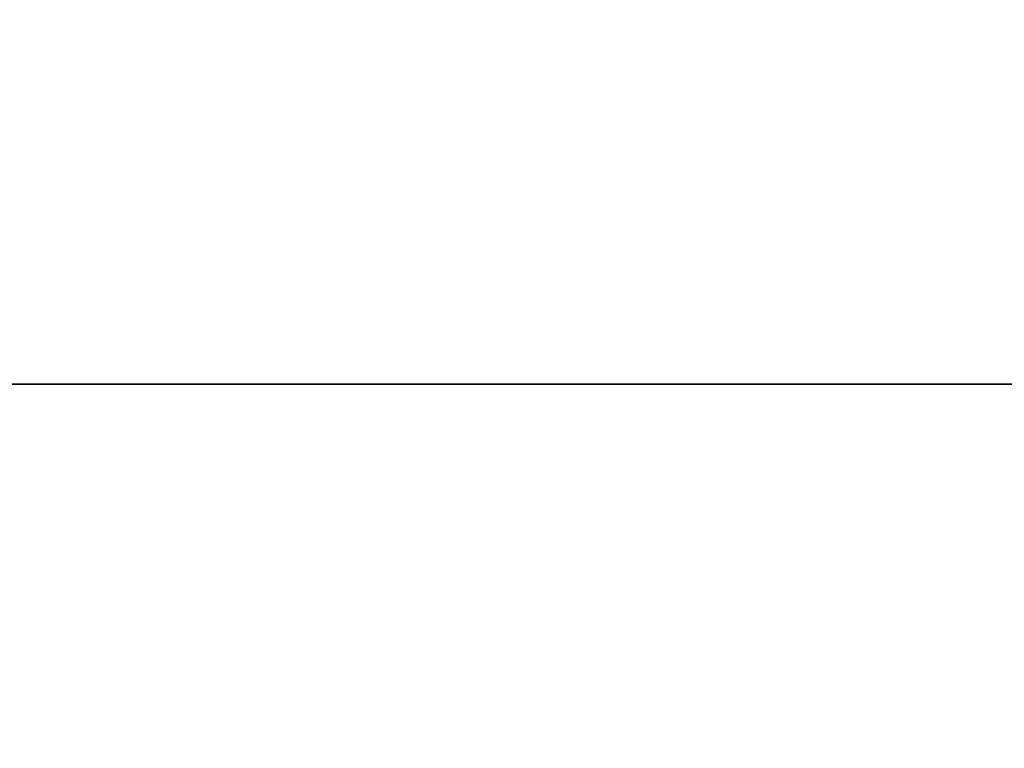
# Model space of a CAD drawing. Header units: millimetres. Extents: x -104 to 128, y -124 to 124.
# Tile 247 of 256: x 50 to 84, y -13 to 13. Entities that reach past the tile are written whole.
import ezdxf

# ---------------------------------------------------------------- set-up
doc = ezdxf.new("R2010")
doc.units = ezdxf.units.MM
doc.header["$MEASUREMENT"] = 0
doc.layers.add('Predefinito', color=5, linetype='Continuous')

msp = doc.modelspace()

# ---------------------------------------------------------------- linework, layer by layer
at = {"layer": 'Predefinito', "extrusion": (0, 1, 0)}
for points in [[(0.198, 0), (0.183, 1520.521), (0.138, 1521.752), (0.062, 1522.982), (-0.044, 1524.21), (-0.179, 1525.434), (-0.345, 1526.655), (-0.541, 1527.871), (-0.766, 1529.082), (-1.022, 1530.288), (-1.306, 1531.486), (-1.62, 1532.678), (-1.963, 1533.861), (-2.335, 1535.036), (-2.736, 1536.201), (-3.165, 1537.355), (-3.623, 1538.499), (-4.108, 1539.632), (-4.621, 1540.752), (-5.162, 1541.859), (-5.729, 1542.953), (-6.323, 1544.032), (-6.944, 1545.096), (-7.59, 1546.145), (-8.262, 1547.178), (-8.959, 1548.194), (-9.68, 1549.192), (-10.426, 1550.173), (-11.196, 1551.135), (-11.99, 1552.077), (-12.806, 1553), (-13.857, 1554.125), (-119.361, 1659.641)], [(-128.2, 1650.802), (-22.697, 1545.284), (-22.068, 1544.606), (-21.455, 1543.913), (-20.859, 1543.205), (-20.281, 1542.482), (-19.721, 1541.746), (-19.179, 1540.996), (-18.655, 1540.233), (-18.151, 1539.458), (-17.665, 1538.67), (-17.199, 1537.871), (-16.753, 1537.06), (-16.327, 1536.239), (-15.921, 1535.407), (-15.536, 1534.566), (-15.171, 1533.716), (-14.828, 1532.857), (-14.506, 1531.989), (-14.205, 1531.115), (-13.925, 1530.233), (-13.667, 1529.344), (-13.432, 1528.449), (-13.218, 1527.549), (-13.026, 1526.644), (-12.857, 1525.734), (-12.71, 1524.821), (-12.585, 1523.904), (-12.483, 1522.984), (-12.404, 1522.063), (-12.347, 1521.139), (-12.308, 1519.983), (-12.302, 0)], [(12.698, 0), (12.679, 1520.828), (12.623, 1522.366), (12.528, 1523.902), (12.396, 1525.435), (12.227, 1526.964), (12.02, 1528.489), (11.775, 1530.008), (11.493, 1531.521), (11.175, 1533.027), (10.819, 1534.524), (10.427, 1536.012), (9.998, 1537.49), (9.534, 1538.957), (9.033, 1540.412), (8.497, 1541.854), (7.926, 1543.283), (7.319, 1544.697), (6.678, 1546.096), (6.004, 1547.479), (5.295, 1548.845), (4.553, 1550.193), (3.778, 1551.523), (2.971, 1552.833), (2.132, 1554.123), (1.261, 1555.391), (0.36, 1556.639), (-0.572, 1557.863), (-1.534, 1559.065), (-2.524, 1560.242), (-3.544, 1561.395), (-4.857, 1562.8), (-110.522, 1668.48)], [(0.198, 0), (0.183, 1520.521), (0.138, 1521.752), (0.062, 1522.982), (-0.044, 1524.21), (-0.179, 1525.434), (-0.345, 1526.655), (-0.541, 1527.871), (-0.766, 1529.082), (-1.022, 1530.288), (-1.306, 1531.486), (-1.62, 1532.678), (-1.963, 1533.861), (-2.335, 1535.036), (-2.736, 1536.201), (-3.165, 1537.355), (-3.623, 1538.499), (-4.108, 1539.632), (-4.621, 1540.752), (-5.162, 1541.859), (-5.729, 1542.953), (-6.323, 1544.032), (-6.944, 1545.096), (-7.59, 1546.145), (-8.262, 1547.178), (-8.959, 1548.194), (-9.68, 1549.192), (-10.426, 1550.173), (-11.196, 1551.135), (-11.99, 1552.077), (-12.806, 1553), (-13.857, 1554.125), (-119.361, 1659.641)]]:
    msp.add_lwpolyline(points, dxfattribs=at)
at = {"layer": 'Predefinito', "extrusion": (0.707107, 0, 0.707107)}
for points in [[(0, 1076.643), (0.397, 1076.649), (0.806, 1076.669), (1.227, 1076.703), (1.659, 1076.753), (1.88, 1076.785), (2.104, 1076.821), (2.33, 1076.862), (2.559, 1076.907), (2.79, 1076.958), (3.025, 1077.014), (3.261, 1077.076), (3.5, 1077.143), (3.741, 1077.216), (3.984, 1077.295), (4.229, 1077.38), (4.476, 1077.472), (4.725, 1077.57), (4.974, 1077.675), (5.225, 1077.787), (5.478, 1077.907), (5.73, 1078.033), (5.984, 1078.168), (6.237, 1078.31), (6.491, 1078.46), (6.745, 1078.618), (6.997, 1078.785), (7.249, 1078.959), (7.5, 1079.143), (7.749, 1079.334), (7.996, 1079.535), (8.241, 1079.744), (8.484, 1079.962), (8.723, 1080.189), (8.959, 1080.425), (9.19, 1080.67), (9.418, 1080.923), (9.641, 1081.186), (9.858, 1081.457), (10.07, 1081.737), (10.276, 1082.025), (10.475, 1082.322), (10.667, 1082.627), (10.852, 1082.94), (11.029, 1083.26), (11.198, 1083.588), (11.358, 1083.924), (11.509, 1084.266), (11.651, 1084.614), (11.783, 1084.969), (11.904, 1085.329), (12.015, 1085.695), (12.115, 1086.066), (12.204, 1086.441), (12.282, 1086.819), (12.348, 1087.201), (12.403, 1087.586), (12.445, 1087.973), (12.476, 1088.362), (12.494, 1088.752), (12.5, 1089.143), (12.494, 1089.533), (12.476, 1089.923), (12.445, 1090.312), (12.403, 1090.699), (12.348, 1091.084), (12.282, 1091.466), (12.204, 1091.845), (12.115, 1092.22), (12.015, 1092.59), (11.904, 1092.956), (11.783, 1093.316), (11.651, 1093.671), (11.509, 1094.02), (11.358, 1094.362), (11.198, 1094.697), (11.029, 1095.025), (10.852, 1095.346), (10.667, 1095.658), (10.475, 1095.963), (10.276, 1096.26), (10.07, 1096.548), (9.858, 1096.828), (9.641, 1097.099), (9.418, 1097.362), (9.19, 1097.615), (8.959, 1097.86), (8.723, 1098.096), (8.484, 1098.323), (8.241, 1098.541), (7.996, 1098.75), (7.749, 1098.951), (7.5, 1099.143), (7.249, 1099.326), (6.997, 1099.501), (6.745, 1099.667), (6.491, 1099.825), (6.237, 1099.975), (5.984, 1100.117), (5.73, 1100.252), (5.478, 1100.379), (5.225, 1100.498), (4.974, 1100.61), (4.725, 1100.715), (4.476, 1100.814), (4.229, 1100.905), (3.984, 1100.991), (3.741, 1101.07), (3.5, 1101.143), (3.261, 1101.21), (3.025, 1101.271), (2.79, 1101.327), (2.559, 1101.378), (2.33, 1101.424), (2.104, 1101.464), (1.88, 1101.5), (1.659, 1101.532), (1.227, 1101.582), (0.806, 1101.617), (0.397, 1101.636), (0, 1101.643)], [(0, 1076.643), (0.397, 1076.649), (0.806, 1076.669), (1.227, 1076.703), (1.659, 1076.753), (1.88, 1076.785), (2.104, 1076.821), (2.33, 1076.862), (2.559, 1076.907), (2.79, 1076.958), (3.025, 1077.014), (3.261, 1077.076), (3.5, 1077.143), (3.741, 1077.216), (3.984, 1077.295), (4.229, 1077.38), (4.476, 1077.472), (4.725, 1077.57), (4.974, 1077.675), (5.225, 1077.787), (5.478, 1077.907), (5.73, 1078.033), (5.984, 1078.168), (6.237, 1078.31), (6.491, 1078.46), (6.745, 1078.618), (6.997, 1078.785), (7.249, 1078.959), (7.5, 1079.143), (7.749, 1079.334), (7.996, 1079.535), (8.241, 1079.744), (8.484, 1079.962), (8.723, 1080.189), (8.959, 1080.425), (9.19, 1080.67), (9.418, 1080.923), (9.641, 1081.186), (9.858, 1081.457), (10.07, 1081.737), (10.276, 1082.025), (10.475, 1082.322), (10.667, 1082.627), (10.852, 1082.94), (11.029, 1083.26), (11.198, 1083.588), (11.358, 1083.924), (11.509, 1084.266), (11.651, 1084.614), (11.783, 1084.969), (11.904, 1085.329), (12.015, 1085.695), (12.115, 1086.066), (12.204, 1086.441), (12.282, 1086.819), (12.348, 1087.201), (12.403, 1087.586), (12.445, 1087.973), (12.476, 1088.362), (12.494, 1088.752), (12.5, 1089.143), (12.494, 1089.533), (12.476, 1089.923), (12.445, 1090.312), (12.403, 1090.699), (12.348, 1091.084), (12.282, 1091.466), (12.204, 1091.845), (12.115, 1092.22), (12.015, 1092.59), (11.904, 1092.956), (11.783, 1093.316), (11.651, 1093.671), (11.509, 1094.02), (11.358, 1094.362), (11.198, 1094.697), (11.029, 1095.025), (10.852, 1095.346), (10.667, 1095.658), (10.475, 1095.963), (10.276, 1096.26), (10.07, 1096.548), (9.858, 1096.828), (9.641, 1097.099), (9.418, 1097.362), (9.19, 1097.615), (8.959, 1097.86), (8.723, 1098.096), (8.484, 1098.323), (8.241, 1098.541), (7.996, 1098.75), (7.749, 1098.951), (7.5, 1099.143), (7.249, 1099.326), (6.997, 1099.501), (6.745, 1099.667), (6.491, 1099.825), (6.237, 1099.975), (5.984, 1100.117), (5.73, 1100.252), (5.478, 1100.379), (5.225, 1100.498), (4.974, 1100.61), (4.725, 1100.715), (4.476, 1100.814), (4.229, 1100.905), (3.984, 1100.991), (3.741, 1101.07), (3.5, 1101.143), (3.261, 1101.21), (3.025, 1101.271), (2.79, 1101.327), (2.559, 1101.378), (2.33, 1101.424), (2.104, 1101.464), (1.88, 1101.5), (1.659, 1101.532), (1.227, 1101.582), (0.806, 1101.617), (0.397, 1101.636), (0, 1101.643)], [(0, 1076.643), (0.397, 1076.649), (0.806, 1076.669), (1.227, 1076.703), (1.659, 1076.753), (1.88, 1076.785), (2.104, 1076.821), (2.33, 1076.862), (2.559, 1076.907), (2.79, 1076.958), (3.025, 1077.014), (3.261, 1077.076), (3.5, 1077.143), (3.741, 1077.216), (3.984, 1077.295), (4.229, 1077.38), (4.476, 1077.472), (4.725, 1077.57), (4.974, 1077.675), (5.225, 1077.787), (5.478, 1077.907), (5.73, 1078.033), (5.984, 1078.168), (6.237, 1078.31), (6.491, 1078.46), (6.745, 1078.618), (6.997, 1078.785), (7.249, 1078.959), (7.5, 1079.143), (7.749, 1079.334), (7.996, 1079.535), (8.241, 1079.744), (8.484, 1079.962), (8.723, 1080.189), (8.959, 1080.425), (9.19, 1080.67), (9.418, 1080.923), (9.641, 1081.186), (9.858, 1081.457), (10.07, 1081.737), (10.276, 1082.025), (10.475, 1082.322), (10.667, 1082.627), (10.852, 1082.94), (11.029, 1083.26), (11.198, 1083.588), (11.358, 1083.924), (11.509, 1084.266), (11.651, 1084.614), (11.783, 1084.969), (11.904, 1085.329), (12.015, 1085.695), (12.115, 1086.066), (12.204, 1086.441), (12.282, 1086.819), (12.348, 1087.201), (12.403, 1087.586), (12.445, 1087.973), (12.476, 1088.362), (12.494, 1088.752), (12.5, 1089.143), (12.494, 1089.533), (12.476, 1089.923), (12.445, 1090.312), (12.403, 1090.699), (12.348, 1091.084), (12.282, 1091.466), (12.204, 1091.845), (12.115, 1092.22), (12.015, 1092.59), (11.904, 1092.956), (11.783, 1093.316), (11.651, 1093.671), (11.509, 1094.02), (11.358, 1094.362), (11.198, 1094.697), (11.029, 1095.025), (10.852, 1095.346), (10.667, 1095.658), (10.475, 1095.963), (10.276, 1096.26), (10.07, 1096.548), (9.858, 1096.828), (9.641, 1097.099), (9.418, 1097.362), (9.19, 1097.615), (8.959, 1097.86), (8.723, 1098.096), (8.484, 1098.323), (8.241, 1098.541), (7.996, 1098.75), (7.749, 1098.951), (7.5, 1099.143), (7.249, 1099.326), (6.997, 1099.501), (6.745, 1099.667), (6.491, 1099.825), (6.237, 1099.975), (5.984, 1100.117), (5.73, 1100.252), (5.478, 1100.379), (5.225, 1100.498), (4.974, 1100.61), (4.725, 1100.715), (4.476, 1100.814), (4.229, 1100.905), (3.984, 1100.991), (3.741, 1101.07), (3.5, 1101.143), (3.261, 1101.21), (3.025, 1101.271), (2.79, 1101.327), (2.559, 1101.378), (2.33, 1101.424), (2.104, 1101.464), (1.88, 1101.5), (1.659, 1101.532), (1.227, 1101.582), (0.806, 1101.617), (0.397, 1101.636), (0, 1101.643)], [(0, 1076.643), (0.397, 1076.649), (0.806, 1076.669), (1.227, 1076.703), (1.659, 1076.753), (1.88, 1076.785), (2.104, 1076.821), (2.33, 1076.862), (2.559, 1076.907), (2.79, 1076.958), (3.025, 1077.014), (3.261, 1077.076), (3.5, 1077.143), (3.741, 1077.216), (3.984, 1077.295), (4.229, 1077.38), (4.476, 1077.472), (4.725, 1077.57), (4.974, 1077.675), (5.225, 1077.787), (5.478, 1077.907), (5.73, 1078.033), (5.984, 1078.168), (6.237, 1078.31), (6.491, 1078.46), (6.745, 1078.618), (6.997, 1078.785), (7.249, 1078.959), (7.5, 1079.143), (7.749, 1079.334), (7.996, 1079.535), (8.241, 1079.744), (8.484, 1079.962), (8.723, 1080.189), (8.959, 1080.425), (9.19, 1080.67), (9.418, 1080.923), (9.641, 1081.186), (9.858, 1081.457), (10.07, 1081.737), (10.276, 1082.025), (10.475, 1082.322), (10.667, 1082.627), (10.852, 1082.94), (11.029, 1083.26), (11.198, 1083.588), (11.358, 1083.924), (11.509, 1084.266), (11.651, 1084.614), (11.783, 1084.969), (11.904, 1085.329), (12.015, 1085.695), (12.115, 1086.066), (12.204, 1086.441), (12.282, 1086.819), (12.348, 1087.201), (12.403, 1087.586), (12.445, 1087.973), (12.476, 1088.362), (12.494, 1088.752), (12.5, 1089.143), (12.494, 1089.533), (12.476, 1089.923), (12.445, 1090.312), (12.403, 1090.699), (12.348, 1091.084), (12.282, 1091.466), (12.204, 1091.845), (12.115, 1092.22), (12.015, 1092.59), (11.904, 1092.956), (11.783, 1093.316), (11.651, 1093.671), (11.509, 1094.02), (11.358, 1094.362), (11.198, 1094.697), (11.029, 1095.025), (10.852, 1095.346), (10.667, 1095.658), (10.475, 1095.963), (10.276, 1096.26), (10.07, 1096.548), (9.858, 1096.828), (9.641, 1097.099), (9.418, 1097.362), (9.19, 1097.615), (8.959, 1097.86), (8.723, 1098.096), (8.484, 1098.323), (8.241, 1098.541), (7.996, 1098.75), (7.749, 1098.951), (7.5, 1099.143), (7.249, 1099.326), (6.997, 1099.501), (6.745, 1099.667), (6.491, 1099.825), (6.237, 1099.975), (5.984, 1100.117), (5.73, 1100.252), (5.478, 1100.379), (5.225, 1100.498), (4.974, 1100.61), (4.725, 1100.715), (4.476, 1100.814), (4.229, 1100.905), (3.984, 1100.991), (3.741, 1101.07), (3.5, 1101.143), (3.261, 1101.21), (3.025, 1101.271), (2.79, 1101.327), (2.559, 1101.378), (2.33, 1101.424), (2.104, 1101.464), (1.88, 1101.5), (1.659, 1101.532), (1.227, 1101.582), (0.806, 1101.617), (0.397, 1101.636), (0, 1101.643)], [(0, 1076.643), (0.397, 1076.649), (0.806, 1076.669), (1.227, 1076.703), (1.659, 1076.753), (1.88, 1076.785), (2.104, 1076.821), (2.33, 1076.862), (2.559, 1076.907), (2.79, 1076.958), (3.025, 1077.014), (3.261, 1077.076), (3.5, 1077.143), (3.741, 1077.216), (3.984, 1077.295), (4.229, 1077.38), (4.476, 1077.472), (4.725, 1077.57), (4.974, 1077.675), (5.225, 1077.787), (5.478, 1077.907), (5.73, 1078.033), (5.984, 1078.168), (6.237, 1078.31), (6.491, 1078.46), (6.745, 1078.618), (6.997, 1078.785), (7.249, 1078.959), (7.5, 1079.143), (7.749, 1079.334), (7.996, 1079.535), (8.241, 1079.744), (8.484, 1079.962), (8.723, 1080.189), (8.959, 1080.425), (9.19, 1080.67), (9.418, 1080.923), (9.641, 1081.186), (9.858, 1081.457), (10.07, 1081.737), (10.276, 1082.025), (10.475, 1082.322), (10.667, 1082.627), (10.852, 1082.94), (11.029, 1083.26), (11.198, 1083.588), (11.358, 1083.924), (11.509, 1084.266), (11.651, 1084.614), (11.783, 1084.969), (11.904, 1085.329), (12.015, 1085.695), (12.115, 1086.066), (12.204, 1086.441), (12.282, 1086.819), (12.348, 1087.201), (12.403, 1087.586), (12.445, 1087.973), (12.476, 1088.362), (12.494, 1088.752), (12.5, 1089.143), (12.494, 1089.533), (12.476, 1089.923), (12.445, 1090.312), (12.403, 1090.699), (12.348, 1091.084), (12.282, 1091.466), (12.204, 1091.845), (12.115, 1092.22), (12.015, 1092.59), (11.904, 1092.956), (11.783, 1093.316), (11.651, 1093.671), (11.509, 1094.02), (11.358, 1094.362), (11.198, 1094.697), (11.029, 1095.025), (10.852, 1095.346), (10.667, 1095.658), (10.475, 1095.963), (10.276, 1096.26), (10.07, 1096.548), (9.858, 1096.828), (9.641, 1097.099), (9.418, 1097.362), (9.19, 1097.615), (8.959, 1097.86), (8.723, 1098.096), (8.484, 1098.323), (8.241, 1098.541), (7.996, 1098.75), (7.749, 1098.951), (7.5, 1099.143), (7.249, 1099.326), (6.997, 1099.501), (6.745, 1099.667), (6.491, 1099.825), (6.237, 1099.975), (5.984, 1100.117), (5.73, 1100.252), (5.478, 1100.379), (5.225, 1100.498), (4.974, 1100.61), (4.725, 1100.715), (4.476, 1100.814), (4.229, 1100.905), (3.984, 1100.991), (3.741, 1101.07), (3.5, 1101.143), (3.261, 1101.21), (3.025, 1101.271), (2.79, 1101.327), (2.559, 1101.378), (2.33, 1101.424), (2.104, 1101.464), (1.88, 1101.5), (1.659, 1101.532), (1.227, 1101.582), (0.806, 1101.617), (0.397, 1101.636), (0, 1101.643)], [(0, 1076.643), (0.397, 1076.649), (0.806, 1076.669), (1.227, 1076.703), (1.659, 1076.753), (1.88, 1076.785), (2.104, 1076.821), (2.33, 1076.862), (2.559, 1076.907), (2.79, 1076.958), (3.025, 1077.014), (3.261, 1077.076), (3.5, 1077.143), (3.741, 1077.216), (3.984, 1077.295), (4.229, 1077.38), (4.476, 1077.472), (4.725, 1077.57), (4.974, 1077.675), (5.225, 1077.787), (5.478, 1077.907), (5.73, 1078.033), (5.984, 1078.168), (6.237, 1078.31), (6.491, 1078.46), (6.745, 1078.618), (6.997, 1078.785), (7.249, 1078.959), (7.5, 1079.143), (7.749, 1079.334), (7.996, 1079.535), (8.241, 1079.744), (8.484, 1079.962), (8.723, 1080.189), (8.959, 1080.425), (9.19, 1080.67), (9.418, 1080.923), (9.641, 1081.186), (9.858, 1081.457), (10.07, 1081.737), (10.276, 1082.025), (10.475, 1082.322), (10.667, 1082.627), (10.852, 1082.94), (11.029, 1083.26), (11.198, 1083.588), (11.358, 1083.924), (11.509, 1084.266), (11.651, 1084.614), (11.783, 1084.969), (11.904, 1085.329), (12.015, 1085.695), (12.115, 1086.066), (12.204, 1086.441), (12.282, 1086.819), (12.348, 1087.201), (12.403, 1087.586), (12.445, 1087.973), (12.476, 1088.362), (12.494, 1088.752), (12.5, 1089.143), (12.494, 1089.533), (12.476, 1089.923), (12.445, 1090.312), (12.403, 1090.699), (12.348, 1091.084), (12.282, 1091.466), (12.204, 1091.845), (12.115, 1092.22), (12.015, 1092.59), (11.904, 1092.956), (11.783, 1093.316), (11.651, 1093.671), (11.509, 1094.02), (11.358, 1094.362), (11.198, 1094.697), (11.029, 1095.025), (10.852, 1095.346), (10.667, 1095.658), (10.475, 1095.963), (10.276, 1096.26), (10.07, 1096.548), (9.858, 1096.828), (9.641, 1097.099), (9.418, 1097.362), (9.19, 1097.615), (8.959, 1097.86), (8.723, 1098.096), (8.484, 1098.323), (8.241, 1098.541), (7.996, 1098.75), (7.749, 1098.951), (7.5, 1099.143), (7.249, 1099.326), (6.997, 1099.501), (6.745, 1099.667), (6.491, 1099.825), (6.237, 1099.975), (5.984, 1100.117), (5.73, 1100.252), (5.478, 1100.379), (5.225, 1100.498), (4.974, 1100.61), (4.725, 1100.715), (4.476, 1100.814), (4.229, 1100.905), (3.984, 1100.991), (3.741, 1101.07), (3.5, 1101.143), (3.261, 1101.21), (3.025, 1101.271), (2.79, 1101.327), (2.559, 1101.378), (2.33, 1101.424), (2.104, 1101.464), (1.88, 1101.5), (1.659, 1101.532), (1.227, 1101.582), (0.806, 1101.617), (0.397, 1101.636), (0, 1101.643)], [(0, 1076.643), (0.397, 1076.649), (0.806, 1076.669), (1.227, 1076.703), (1.659, 1076.753), (1.88, 1076.785), (2.104, 1076.821), (2.33, 1076.862), (2.559, 1076.907), (2.79, 1076.958), (3.025, 1077.014), (3.261, 1077.076), (3.5, 1077.143), (3.741, 1077.216), (3.984, 1077.295), (4.229, 1077.38), (4.476, 1077.472), (4.725, 1077.57), (4.974, 1077.675), (5.225, 1077.787), (5.478, 1077.907), (5.73, 1078.033), (5.984, 1078.168), (6.237, 1078.31), (6.491, 1078.46), (6.745, 1078.618), (6.997, 1078.785), (7.249, 1078.959), (7.5, 1079.143), (7.749, 1079.334), (7.996, 1079.535), (8.241, 1079.744), (8.484, 1079.962), (8.723, 1080.189), (8.959, 1080.425), (9.19, 1080.67), (9.418, 1080.923), (9.641, 1081.186), (9.858, 1081.457), (10.07, 1081.737), (10.276, 1082.025), (10.475, 1082.322), (10.667, 1082.627), (10.852, 1082.94), (11.029, 1083.26), (11.198, 1083.588), (11.358, 1083.924), (11.509, 1084.266), (11.651, 1084.614), (11.783, 1084.969), (11.904, 1085.329), (12.015, 1085.695), (12.115, 1086.066), (12.204, 1086.441), (12.282, 1086.819), (12.348, 1087.201), (12.403, 1087.586), (12.445, 1087.973), (12.476, 1088.362), (12.494, 1088.752), (12.5, 1089.143), (12.494, 1089.533), (12.476, 1089.923), (12.445, 1090.312), (12.403, 1090.699), (12.348, 1091.084), (12.282, 1091.466), (12.204, 1091.845), (12.115, 1092.22), (12.015, 1092.59), (11.904, 1092.956), (11.783, 1093.316), (11.651, 1093.671), (11.509, 1094.02), (11.358, 1094.362), (11.198, 1094.697), (11.029, 1095.025), (10.852, 1095.346), (10.667, 1095.658), (10.475, 1095.963), (10.276, 1096.26), (10.07, 1096.548), (9.858, 1096.828), (9.641, 1097.099), (9.418, 1097.362), (9.19, 1097.615), (8.959, 1097.86), (8.723, 1098.096), (8.484, 1098.323), (8.241, 1098.541), (7.996, 1098.75), (7.749, 1098.951), (7.5, 1099.143), (7.249, 1099.326), (6.997, 1099.501), (6.745, 1099.667), (6.491, 1099.825), (6.237, 1099.975), (5.984, 1100.117), (5.73, 1100.252), (5.478, 1100.379), (5.225, 1100.498), (4.974, 1100.61), (4.725, 1100.715), (4.476, 1100.814), (4.229, 1100.905), (3.984, 1100.991), (3.741, 1101.07), (3.5, 1101.143), (3.261, 1101.21), (3.025, 1101.271), (2.79, 1101.327), (2.559, 1101.378), (2.33, 1101.424), (2.104, 1101.464), (1.88, 1101.5), (1.659, 1101.532), (1.227, 1101.582), (0.806, 1101.617), (0.397, 1101.636), (0, 1101.643)], [(0, 1101.643), (-0.397, 1101.636), (-0.806, 1101.617), (-1.227, 1101.582), (-1.659, 1101.532), (-1.88, 1101.5), (-2.104, 1101.464), (-2.33, 1101.424), (-2.559, 1101.378), (-2.79, 1101.327), (-3.025, 1101.271), (-3.261, 1101.21), (-3.5, 1101.143), (-3.741, 1101.07), (-3.984, 1100.991), (-4.229, 1100.905), (-4.476, 1100.814), (-4.725, 1100.715), (-4.974, 1100.61), (-5.225, 1100.498), (-5.478, 1100.379), (-5.73, 1100.252), (-5.984, 1100.117), (-6.237, 1099.975), (-6.491, 1099.825), (-6.745, 1099.667), (-6.997, 1099.501), (-7.249, 1099.326), (-7.5, 1099.143), (-7.749, 1098.951), (-7.996, 1098.75), (-8.241, 1098.541), (-8.484, 1098.323), (-8.723, 1098.096), (-8.959, 1097.86), (-9.19, 1097.615), (-9.418, 1097.362), (-9.641, 1097.099), (-9.858, 1096.828), (-10.07, 1096.548), (-10.276, 1096.26), (-10.475, 1095.963), (-10.667, 1095.658), (-10.852, 1095.346), (-11.029, 1095.025), (-11.198, 1094.697), (-11.358, 1094.362), (-11.509, 1094.02), (-11.651, 1093.671), (-11.783, 1093.316), (-11.904, 1092.956), (-12.015, 1092.59), (-12.115, 1092.22), (-12.204, 1091.845), (-12.282, 1091.466), (-12.348, 1091.084), (-12.403, 1090.699), (-12.445, 1090.312), (-12.476, 1089.923), (-12.494, 1089.533), (-12.5, 1089.143), (-12.494, 1088.752), (-12.476, 1088.362), (-12.445, 1087.973), (-12.403, 1087.586), (-12.348, 1087.201), (-12.282, 1086.819), (-12.204, 1086.441), (-12.115, 1086.066), (-12.015, 1085.695), (-11.904, 1085.329), (-11.783, 1084.969), (-11.651, 1084.614), (-11.509, 1084.266), (-11.358, 1083.924), (-11.198, 1083.588), (-11.029, 1083.26), (-10.852, 1082.94), (-10.667, 1082.627), (-10.475, 1082.322), (-10.276, 1082.025), (-10.07, 1081.737), (-9.858, 1081.457), (-9.641, 1081.186), (-9.418, 1080.923), (-9.19, 1080.67), (-8.959, 1080.425), (-8.723, 1080.189), (-8.484, 1079.962), (-8.241, 1079.744), (-7.996, 1079.535), (-7.749, 1079.334), (-7.5, 1079.143), (-7.249, 1078.959), (-6.997, 1078.785), (-6.745, 1078.618), (-6.491, 1078.46), (-6.237, 1078.31), (-5.984, 1078.168), (-5.73, 1078.033), (-5.478, 1077.907), (-5.225, 1077.787), (-4.974, 1077.675), (-4.725, 1077.57), (-4.476, 1077.472), (-4.229, 1077.38), (-3.984, 1077.295), (-3.741, 1077.216), (-3.5, 1077.143), (-3.261, 1077.076), (-3.025, 1077.014), (-2.79, 1076.958), (-2.559, 1076.907), (-2.33, 1076.862), (-2.104, 1076.821), (-1.88, 1076.785), (-1.659, 1076.753), (-1.227, 1076.703), (-0.806, 1076.669), (-0.397, 1076.649), (0, 1076.643)], [(0, 1101.643), (-0.397, 1101.636), (-0.806, 1101.617), (-1.227, 1101.582), (-1.659, 1101.532), (-1.88, 1101.5), (-2.104, 1101.464), (-2.33, 1101.424), (-2.559, 1101.378), (-2.79, 1101.327), (-3.025, 1101.271), (-3.261, 1101.21), (-3.5, 1101.143), (-3.741, 1101.07), (-3.984, 1100.991), (-4.229, 1100.905), (-4.476, 1100.814), (-4.725, 1100.715), (-4.974, 1100.61), (-5.225, 1100.498), (-5.478, 1100.379), (-5.73, 1100.252), (-5.984, 1100.117), (-6.237, 1099.975), (-6.491, 1099.825), (-6.745, 1099.667), (-6.997, 1099.501), (-7.249, 1099.326), (-7.5, 1099.143), (-7.749, 1098.951), (-7.996, 1098.75), (-8.241, 1098.541), (-8.484, 1098.323), (-8.723, 1098.096), (-8.959, 1097.86), (-9.19, 1097.615), (-9.418, 1097.362), (-9.641, 1097.099), (-9.858, 1096.828), (-10.07, 1096.548), (-10.276, 1096.26), (-10.475, 1095.963), (-10.667, 1095.658), (-10.852, 1095.346), (-11.029, 1095.025), (-11.198, 1094.697), (-11.358, 1094.362), (-11.509, 1094.02), (-11.651, 1093.671), (-11.783, 1093.316), (-11.904, 1092.956), (-12.015, 1092.59), (-12.115, 1092.22), (-12.204, 1091.845), (-12.282, 1091.466), (-12.348, 1091.084), (-12.403, 1090.699), (-12.445, 1090.312), (-12.476, 1089.923), (-12.494, 1089.533), (-12.5, 1089.143), (-12.494, 1088.752), (-12.476, 1088.362), (-12.445, 1087.973), (-12.403, 1087.586), (-12.348, 1087.201), (-12.282, 1086.819), (-12.204, 1086.441), (-12.115, 1086.066), (-12.015, 1085.695), (-11.904, 1085.329), (-11.783, 1084.969), (-11.651, 1084.614), (-11.509, 1084.266), (-11.358, 1083.924), (-11.198, 1083.588), (-11.029, 1083.26), (-10.852, 1082.94), (-10.667, 1082.627), (-10.475, 1082.322), (-10.276, 1082.025), (-10.07, 1081.737), (-9.858, 1081.457), (-9.641, 1081.186), (-9.418, 1080.923), (-9.19, 1080.67), (-8.959, 1080.425), (-8.723, 1080.189), (-8.484, 1079.962), (-8.241, 1079.744), (-7.996, 1079.535), (-7.749, 1079.334), (-7.5, 1079.143), (-7.249, 1078.959), (-6.997, 1078.785), (-6.745, 1078.618), (-6.491, 1078.46), (-6.237, 1078.31), (-5.984, 1078.168), (-5.73, 1078.033), (-5.478, 1077.907), (-5.225, 1077.787), (-4.974, 1077.675), (-4.725, 1077.57), (-4.476, 1077.472), (-4.229, 1077.38), (-3.984, 1077.295), (-3.741, 1077.216), (-3.5, 1077.143), (-3.261, 1077.076), (-3.025, 1077.014), (-2.79, 1076.958), (-2.559, 1076.907), (-2.33, 1076.862), (-2.104, 1076.821), (-1.88, 1076.785), (-1.659, 1076.753), (-1.227, 1076.703), (-0.806, 1076.669), (-0.397, 1076.649), (0, 1076.643)], [(0, 1101.643), (-0.397, 1101.636), (-0.806, 1101.617), (-1.227, 1101.582), (-1.659, 1101.532), (-1.88, 1101.5), (-2.104, 1101.464), (-2.33, 1101.424), (-2.559, 1101.378), (-2.79, 1101.327), (-3.025, 1101.271), (-3.261, 1101.21), (-3.5, 1101.143), (-3.741, 1101.07), (-3.984, 1100.991), (-4.229, 1100.905), (-4.476, 1100.814), (-4.725, 1100.715), (-4.974, 1100.61), (-5.225, 1100.498), (-5.478, 1100.379), (-5.73, 1100.252), (-5.984, 1100.117), (-6.237, 1099.975), (-6.491, 1099.825), (-6.745, 1099.667), (-6.997, 1099.501), (-7.249, 1099.326), (-7.5, 1099.143), (-7.749, 1098.951), (-7.996, 1098.75), (-8.241, 1098.541), (-8.484, 1098.323), (-8.723, 1098.096), (-8.959, 1097.86), (-9.19, 1097.615), (-9.418, 1097.362), (-9.641, 1097.099), (-9.858, 1096.828), (-10.07, 1096.548), (-10.276, 1096.26), (-10.475, 1095.963), (-10.667, 1095.658), (-10.852, 1095.346), (-11.029, 1095.025), (-11.198, 1094.697), (-11.358, 1094.362), (-11.509, 1094.02), (-11.651, 1093.671), (-11.783, 1093.316), (-11.904, 1092.956), (-12.015, 1092.59), (-12.115, 1092.22), (-12.204, 1091.845), (-12.282, 1091.466), (-12.348, 1091.084), (-12.403, 1090.699), (-12.445, 1090.312), (-12.476, 1089.923), (-12.494, 1089.533), (-12.5, 1089.143), (-12.494, 1088.752), (-12.476, 1088.362), (-12.445, 1087.973), (-12.403, 1087.586), (-12.348, 1087.201), (-12.282, 1086.819), (-12.204, 1086.441), (-12.115, 1086.066), (-12.015, 1085.695), (-11.904, 1085.329), (-11.783, 1084.969), (-11.651, 1084.614), (-11.509, 1084.266), (-11.358, 1083.924), (-11.198, 1083.588), (-11.029, 1083.26), (-10.852, 1082.94), (-10.667, 1082.627), (-10.475, 1082.322), (-10.276, 1082.025), (-10.07, 1081.737), (-9.858, 1081.457), (-9.641, 1081.186), (-9.418, 1080.923), (-9.19, 1080.67), (-8.959, 1080.425), (-8.723, 1080.189), (-8.484, 1079.962), (-8.241, 1079.744), (-7.996, 1079.535), (-7.749, 1079.334), (-7.5, 1079.143), (-7.249, 1078.959), (-6.997, 1078.785), (-6.745, 1078.618), (-6.491, 1078.46), (-6.237, 1078.31), (-5.984, 1078.168), (-5.73, 1078.033), (-5.478, 1077.907), (-5.225, 1077.787), (-4.974, 1077.675), (-4.725, 1077.57), (-4.476, 1077.472), (-4.229, 1077.38), (-3.984, 1077.295), (-3.741, 1077.216), (-3.5, 1077.143), (-3.261, 1077.076), (-3.025, 1077.014), (-2.79, 1076.958), (-2.559, 1076.907), (-2.33, 1076.862), (-2.104, 1076.821), (-1.88, 1076.785), (-1.659, 1076.753), (-1.227, 1076.703), (-0.806, 1076.669), (-0.397, 1076.649), (0, 1076.643)], [(0, 1101.643), (-0.397, 1101.636), (-0.806, 1101.617), (-1.227, 1101.582), (-1.659, 1101.532), (-1.88, 1101.5), (-2.104, 1101.464), (-2.33, 1101.424), (-2.559, 1101.378), (-2.79, 1101.327), (-3.025, 1101.271), (-3.261, 1101.21), (-3.5, 1101.143), (-3.741, 1101.07), (-3.984, 1100.991), (-4.229, 1100.905), (-4.476, 1100.814), (-4.725, 1100.715), (-4.974, 1100.61), (-5.225, 1100.498), (-5.478, 1100.379), (-5.73, 1100.252), (-5.984, 1100.117), (-6.237, 1099.975), (-6.491, 1099.825), (-6.745, 1099.667), (-6.997, 1099.501), (-7.249, 1099.326), (-7.5, 1099.143), (-7.749, 1098.951), (-7.996, 1098.75), (-8.241, 1098.541), (-8.484, 1098.323), (-8.723, 1098.096), (-8.959, 1097.86), (-9.19, 1097.615), (-9.418, 1097.362), (-9.641, 1097.099), (-9.858, 1096.828), (-10.07, 1096.548), (-10.276, 1096.26), (-10.475, 1095.963), (-10.667, 1095.658), (-10.852, 1095.346), (-11.029, 1095.025), (-11.198, 1094.697), (-11.358, 1094.362), (-11.509, 1094.02), (-11.651, 1093.671), (-11.783, 1093.316), (-11.904, 1092.956), (-12.015, 1092.59), (-12.115, 1092.22), (-12.204, 1091.845), (-12.282, 1091.466), (-12.348, 1091.084), (-12.403, 1090.699), (-12.445, 1090.312), (-12.476, 1089.923), (-12.494, 1089.533), (-12.5, 1089.143), (-12.494, 1088.752), (-12.476, 1088.362), (-12.445, 1087.973), (-12.403, 1087.586), (-12.348, 1087.201), (-12.282, 1086.819), (-12.204, 1086.441), (-12.115, 1086.066), (-12.015, 1085.695), (-11.904, 1085.329), (-11.783, 1084.969), (-11.651, 1084.614), (-11.509, 1084.266), (-11.358, 1083.924), (-11.198, 1083.588), (-11.029, 1083.26), (-10.852, 1082.94), (-10.667, 1082.627), (-10.475, 1082.322), (-10.276, 1082.025), (-10.07, 1081.737), (-9.858, 1081.457), (-9.641, 1081.186), (-9.418, 1080.923), (-9.19, 1080.67), (-8.959, 1080.425), (-8.723, 1080.189), (-8.484, 1079.962), (-8.241, 1079.744), (-7.996, 1079.535), (-7.749, 1079.334), (-7.5, 1079.143), (-7.249, 1078.959), (-6.997, 1078.785), (-6.745, 1078.618), (-6.491, 1078.46), (-6.237, 1078.31), (-5.984, 1078.168), (-5.73, 1078.033), (-5.478, 1077.907), (-5.225, 1077.787), (-4.974, 1077.675), (-4.725, 1077.57), (-4.476, 1077.472), (-4.229, 1077.38), (-3.984, 1077.295), (-3.741, 1077.216), (-3.5, 1077.143), (-3.261, 1077.076), (-3.025, 1077.014), (-2.79, 1076.958), (-2.559, 1076.907), (-2.33, 1076.862), (-2.104, 1076.821), (-1.88, 1076.785), (-1.659, 1076.753), (-1.227, 1076.703), (-0.806, 1076.669), (-0.397, 1076.649), (0, 1076.643)], [(0, 1101.643), (-0.397, 1101.636), (-0.806, 1101.617), (-1.227, 1101.582), (-1.659, 1101.532), (-1.88, 1101.5), (-2.104, 1101.464), (-2.33, 1101.424), (-2.559, 1101.378), (-2.79, 1101.327), (-3.025, 1101.271), (-3.261, 1101.21), (-3.5, 1101.143), (-3.741, 1101.07), (-3.984, 1100.991), (-4.229, 1100.905), (-4.476, 1100.814), (-4.725, 1100.715), (-4.974, 1100.61), (-5.225, 1100.498), (-5.478, 1100.379), (-5.73, 1100.252), (-5.984, 1100.117), (-6.237, 1099.975), (-6.491, 1099.825), (-6.745, 1099.667), (-6.997, 1099.501), (-7.249, 1099.326), (-7.5, 1099.143), (-7.749, 1098.951), (-7.996, 1098.75), (-8.241, 1098.541), (-8.484, 1098.323), (-8.723, 1098.096), (-8.959, 1097.86), (-9.19, 1097.615), (-9.418, 1097.362), (-9.641, 1097.099), (-9.858, 1096.828), (-10.07, 1096.548), (-10.276, 1096.26), (-10.475, 1095.963), (-10.667, 1095.658), (-10.852, 1095.346), (-11.029, 1095.025), (-11.198, 1094.697), (-11.358, 1094.362), (-11.509, 1094.02), (-11.651, 1093.671), (-11.783, 1093.316), (-11.904, 1092.956), (-12.015, 1092.59), (-12.115, 1092.22), (-12.204, 1091.845), (-12.282, 1091.466), (-12.348, 1091.084), (-12.403, 1090.699), (-12.445, 1090.312), (-12.476, 1089.923), (-12.494, 1089.533), (-12.5, 1089.143), (-12.494, 1088.752), (-12.476, 1088.362), (-12.445, 1087.973), (-12.403, 1087.586), (-12.348, 1087.201), (-12.282, 1086.819), (-12.204, 1086.441), (-12.115, 1086.066), (-12.015, 1085.695), (-11.904, 1085.329), (-11.783, 1084.969), (-11.651, 1084.614), (-11.509, 1084.266), (-11.358, 1083.924), (-11.198, 1083.588), (-11.029, 1083.26), (-10.852, 1082.94), (-10.667, 1082.627), (-10.475, 1082.322), (-10.276, 1082.025), (-10.07, 1081.737), (-9.858, 1081.457), (-9.641, 1081.186), (-9.418, 1080.923), (-9.19, 1080.67), (-8.959, 1080.425), (-8.723, 1080.189), (-8.484, 1079.962), (-8.241, 1079.744), (-7.996, 1079.535), (-7.749, 1079.334), (-7.5, 1079.143), (-7.249, 1078.959), (-6.997, 1078.785), (-6.745, 1078.618), (-6.491, 1078.46), (-6.237, 1078.31), (-5.984, 1078.168), (-5.73, 1078.033), (-5.478, 1077.907), (-5.225, 1077.787), (-4.974, 1077.675), (-4.725, 1077.57), (-4.476, 1077.472), (-4.229, 1077.38), (-3.984, 1077.295), (-3.741, 1077.216), (-3.5, 1077.143), (-3.261, 1077.076), (-3.025, 1077.014), (-2.79, 1076.958), (-2.559, 1076.907), (-2.33, 1076.862), (-2.104, 1076.821), (-1.88, 1076.785), (-1.659, 1076.753), (-1.227, 1076.703), (-0.806, 1076.669), (-0.397, 1076.649), (0, 1076.643)], [(0, 1101.643), (-0.397, 1101.636), (-0.806, 1101.617), (-1.227, 1101.582), (-1.659, 1101.532), (-1.88, 1101.5), (-2.104, 1101.464), (-2.33, 1101.424), (-2.559, 1101.378), (-2.79, 1101.327), (-3.025, 1101.271), (-3.261, 1101.21), (-3.5, 1101.143), (-3.741, 1101.07), (-3.984, 1100.991), (-4.229, 1100.905), (-4.476, 1100.814), (-4.725, 1100.715), (-4.974, 1100.61), (-5.225, 1100.498), (-5.478, 1100.379), (-5.73, 1100.252), (-5.984, 1100.117), (-6.237, 1099.975), (-6.491, 1099.825), (-6.745, 1099.667), (-6.997, 1099.501), (-7.249, 1099.326), (-7.5, 1099.143), (-7.749, 1098.951), (-7.996, 1098.75), (-8.241, 1098.541), (-8.484, 1098.323), (-8.723, 1098.096), (-8.959, 1097.86), (-9.19, 1097.615), (-9.418, 1097.362), (-9.641, 1097.099), (-9.858, 1096.828), (-10.07, 1096.548), (-10.276, 1096.26), (-10.475, 1095.963), (-10.667, 1095.658), (-10.852, 1095.346), (-11.029, 1095.025), (-11.198, 1094.697), (-11.358, 1094.362), (-11.509, 1094.02), (-11.651, 1093.671), (-11.783, 1093.316), (-11.904, 1092.956), (-12.015, 1092.59), (-12.115, 1092.22), (-12.204, 1091.845), (-12.282, 1091.466), (-12.348, 1091.084), (-12.403, 1090.699), (-12.445, 1090.312), (-12.476, 1089.923), (-12.494, 1089.533), (-12.5, 1089.143), (-12.494, 1088.752), (-12.476, 1088.362), (-12.445, 1087.973), (-12.403, 1087.586), (-12.348, 1087.201), (-12.282, 1086.819), (-12.204, 1086.441), (-12.115, 1086.066), (-12.015, 1085.695), (-11.904, 1085.329), (-11.783, 1084.969), (-11.651, 1084.614), (-11.509, 1084.266), (-11.358, 1083.924), (-11.198, 1083.588), (-11.029, 1083.26), (-10.852, 1082.94), (-10.667, 1082.627), (-10.475, 1082.322), (-10.276, 1082.025), (-10.07, 1081.737), (-9.858, 1081.457), (-9.641, 1081.186), (-9.418, 1080.923), (-9.19, 1080.67), (-8.959, 1080.425), (-8.723, 1080.189), (-8.484, 1079.962), (-8.241, 1079.744), (-7.996, 1079.535), (-7.749, 1079.334), (-7.5, 1079.143), (-7.249, 1078.959), (-6.997, 1078.785), (-6.745, 1078.618), (-6.491, 1078.46), (-6.237, 1078.31), (-5.984, 1078.168), (-5.73, 1078.033), (-5.478, 1077.907), (-5.225, 1077.787), (-4.974, 1077.675), (-4.725, 1077.57), (-4.476, 1077.472), (-4.229, 1077.38), (-3.984, 1077.295), (-3.741, 1077.216), (-3.5, 1077.143), (-3.261, 1077.076), (-3.025, 1077.014), (-2.79, 1076.958), (-2.559, 1076.907), (-2.33, 1076.862), (-2.104, 1076.821), (-1.88, 1076.785), (-1.659, 1076.753), (-1.227, 1076.703), (-0.806, 1076.669), (-0.397, 1076.649), (0, 1076.643)], [(0, 1101.643), (-0.397, 1101.636), (-0.806, 1101.617), (-1.227, 1101.582), (-1.659, 1101.532), (-1.88, 1101.5), (-2.104, 1101.464), (-2.33, 1101.424), (-2.559, 1101.378), (-2.79, 1101.327), (-3.025, 1101.271), (-3.261, 1101.21), (-3.5, 1101.143), (-3.741, 1101.07), (-3.984, 1100.991), (-4.229, 1100.905), (-4.476, 1100.814), (-4.725, 1100.715), (-4.974, 1100.61), (-5.225, 1100.498), (-5.478, 1100.379), (-5.73, 1100.252), (-5.984, 1100.117), (-6.237, 1099.975), (-6.491, 1099.825), (-6.745, 1099.667), (-6.997, 1099.501), (-7.249, 1099.326), (-7.5, 1099.143), (-7.749, 1098.951), (-7.996, 1098.75), (-8.241, 1098.541), (-8.484, 1098.323), (-8.723, 1098.096), (-8.959, 1097.86), (-9.19, 1097.615), (-9.418, 1097.362), (-9.641, 1097.099), (-9.858, 1096.828), (-10.07, 1096.548), (-10.276, 1096.26), (-10.475, 1095.963), (-10.667, 1095.658), (-10.852, 1095.346), (-11.029, 1095.025), (-11.198, 1094.697), (-11.358, 1094.362), (-11.509, 1094.02), (-11.651, 1093.671), (-11.783, 1093.316), (-11.904, 1092.956), (-12.015, 1092.59), (-12.115, 1092.22), (-12.204, 1091.845), (-12.282, 1091.466), (-12.348, 1091.084), (-12.403, 1090.699), (-12.445, 1090.312), (-12.476, 1089.923), (-12.494, 1089.533), (-12.5, 1089.143), (-12.494, 1088.752), (-12.476, 1088.362), (-12.445, 1087.973), (-12.403, 1087.586), (-12.348, 1087.201), (-12.282, 1086.819), (-12.204, 1086.441), (-12.115, 1086.066), (-12.015, 1085.695), (-11.904, 1085.329), (-11.783, 1084.969), (-11.651, 1084.614), (-11.509, 1084.266), (-11.358, 1083.924), (-11.198, 1083.588), (-11.029, 1083.26), (-10.852, 1082.94), (-10.667, 1082.627), (-10.475, 1082.322), (-10.276, 1082.025), (-10.07, 1081.737), (-9.858, 1081.457), (-9.641, 1081.186), (-9.418, 1080.923), (-9.19, 1080.67), (-8.959, 1080.425), (-8.723, 1080.189), (-8.484, 1079.962), (-8.241, 1079.744), (-7.996, 1079.535), (-7.749, 1079.334), (-7.5, 1079.143), (-7.249, 1078.959), (-6.997, 1078.785), (-6.745, 1078.618), (-6.491, 1078.46), (-6.237, 1078.31), (-5.984, 1078.168), (-5.73, 1078.033), (-5.478, 1077.907), (-5.225, 1077.787), (-4.974, 1077.675), (-4.725, 1077.57), (-4.476, 1077.472), (-4.229, 1077.38), (-3.984, 1077.295), (-3.741, 1077.216), (-3.5, 1077.143), (-3.261, 1077.076), (-3.025, 1077.014), (-2.79, 1076.958), (-2.559, 1076.907), (-2.33, 1076.862), (-2.104, 1076.821), (-1.88, 1076.785), (-1.659, 1076.753), (-1.227, 1076.703), (-0.806, 1076.669), (-0.397, 1076.649), (0, 1076.643)]]:
    msp.add_lwpolyline(points, dxfattribs=at)
at = {"layer": 'Predefinito'}
for points in [[(99.604, 0), (-100.396, 0)], [(12.302, 0), (96.604, 0)]]:
    msp.add_lwpolyline(points, dxfattribs=at)

doc.saveas('drawing.dxf')
